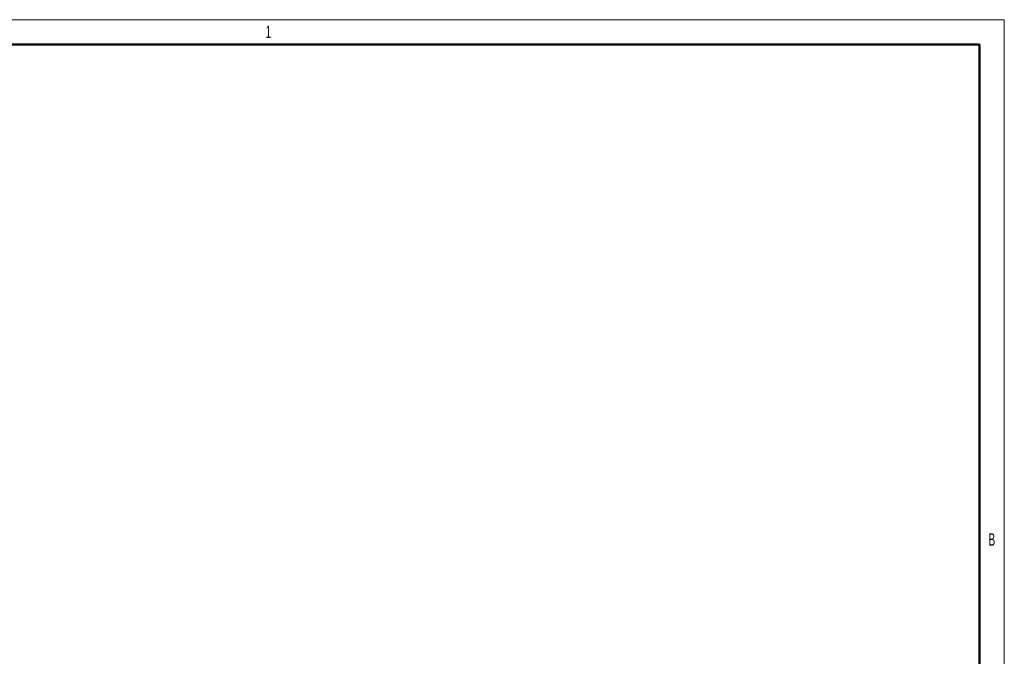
# Model space of a CAD drawing. Header units: millimetres. Extents: x 0 to 594, y 0 to 420.
# Tile 14 of 14: x 395 to 594, y 292 to 420. Entities that reach past the tile are written whole.
import ezdxf

# ---------------------------------------------------------------- set-up
doc = ezdxf.new("R2010")
doc.units = ezdxf.units.MM
doc.layers.add('ОСЕВЫЕ', color=7, linetype='Continuous')
doc.layers.add('ОСНОВНОЙ', color=7, linetype='Continuous', lineweight=25)
doc.styles.add('SLDTEXTSTYLE1', font='TXT', dxfattribs={"width": 0.605})

msp = doc.modelspace()

# ---------------------------------------------------------------- linework, layer by layer
at = {"color": 7, "linetype": 'Continuous', "lineweight": 50}
for p, q in [((589, 415), (20, 415)), ((589, 5), (589, 415))]:
    msp.add_line(p, q, dxfattribs=at)
at = {"layer": 'ОСЕВЫЕ', "lineweight": 18}
for p, q in [((0, 420), (594, 420)), ((594, 420), (594, 0))]:
    msp.add_line(p, q, dxfattribs=at)
at = {"layer": 'ОСНОВНОЙ', "linetype": 'Continuous', "lineweight": 18}
for p, q in [((20, 415), (589, 415)), ((589, 415), (589, 5))]:
    msp.add_line(p, q, dxfattribs=at)

# ---------------------------------------------------------------- texts
at = {"layer": 'ОСНОВНОЙ', "char_height": 2.5, "attachment_point": 2, "style": 'SLDTEXTSTYLE1'}
for s, insert in [('1', (445.482639, 418.823442)), ('B', (591.486979, 316.323442))]:
    msp.add_mtext(s, dxfattribs=dict(at, insert=insert))

doc.saveas('drawing.dxf')
